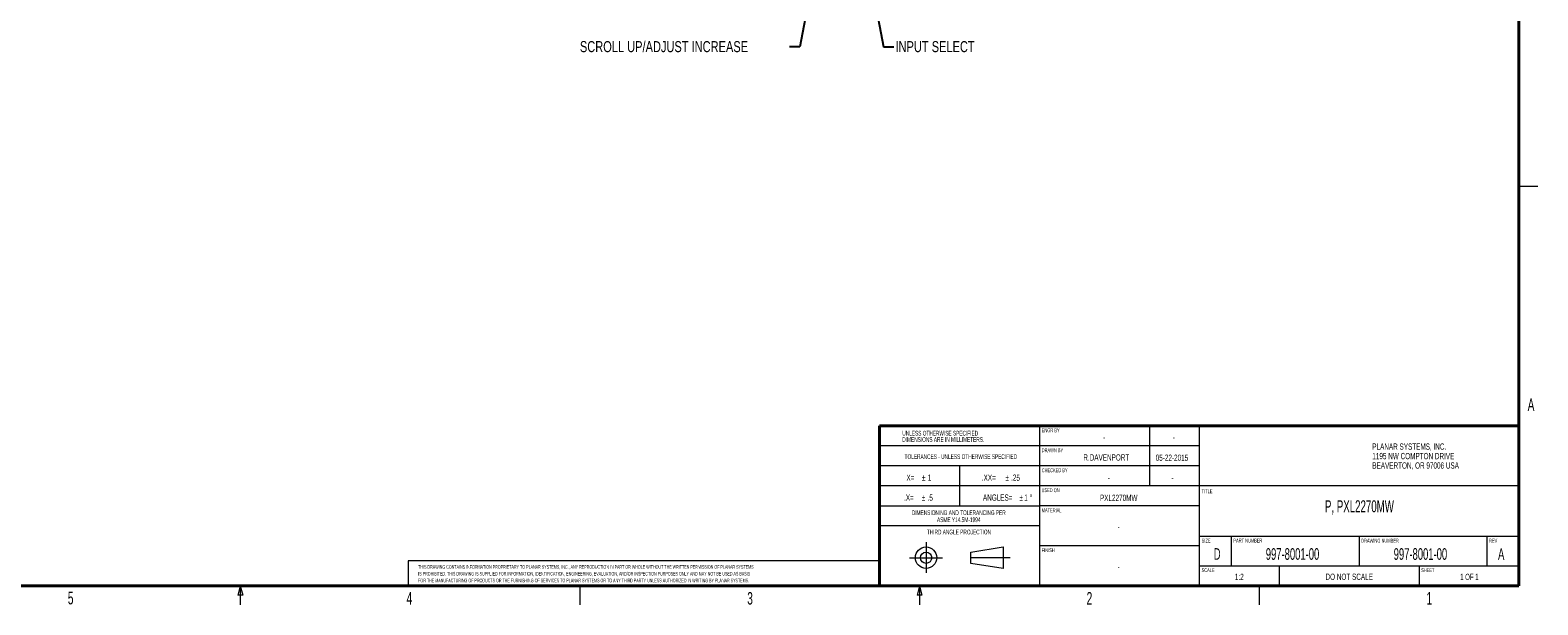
# Model space of a CAD drawing. Header units: millimetres. Extents: x 19 to 844, y 7 to 552.
# Tile 24 of 36: x 365 to 844, y 7 to 189. Entities that reach past the tile are written whole.
import ezdxf

# ---------------------------------------------------------------- set-up
doc = ezdxf.new("R2010")
doc.units = ezdxf.units.MM
doc.linetypes.add('CENTERX2', pattern=[20.32, 12.7, -2.54, 2.54, -2.54])
doc.styles.add('SLDTEXTSTYLE0', font='TXT', dxfattribs={"width": 0.75})
doc.styles.add('SLDTEXTSTYLE1', font='TXT', dxfattribs={"width": 0.605})
doc.styles.add('SLDTEXTSTYLE2', font='TXT', dxfattribs={"width": 0.57})
doc.dimstyles.new('SLDDIMSTYLE1', dxfattribs={"dimtxt": 0.18, "dimasz": 3.302, "dimexe": 0, "dimexo": 0.0625, "dimgap": 0, "dimtad": 0, "dimtih": 1, "dimtoh": 1, "dimdec": 0, "dimrnd": 1e-09, "dimzin": 0, "dimdsep": 46, "dimtxsty": 'Standard', "dimsah": 1, "dimcen": 0.09, "dimadec": 0, "dimazin": 0, "dimtfac": 3.302, "dimtdec": 0, "dimtofl": 0, "dimtmove": 0, "dimatfit": 3, "dimfxl": 0, "dimfrac": 2, "dimtolj": 1, "dimtzin": 0, "dimarcsym": 0})

# ---------------------------------------------------------------- blocks, each defined once
blk = doc.blocks.new('SW_NOTE_1')
at = {"color": 0, "linetype": 'Continuous', "lineweight": 0, "char_height": 1.15, "attachment_point": 1, "style": 'SLDTEXTSTYLE1'}
for s, insert in [('THIS DRAWING CONTAINS INFORMATION PROPRIETARY TO PLANAR SYSTEMS, INC., ANY REPRODUCTION IN PART OR WHOLE WITHOUT THE WRITTEN PERMISSION OF PLANAR SYSTEMS', (0, 1.48)), ('IS PROHIBITED. THIS DRAWING IS SUPPLIED FOR INFORMATION, IDENTIFICATION, ENGINEERING, EVALUATION, AND/OR INSPECTION PURPOSES ONLY AND MAY NOT BE USED AS BASIS', (0, -0.67)), ('FOR THE MANUFACTURING OF PRODUCTS OR THE FURNISHING OF SERVICES TO PLANAR SYSTEMS OR TO ANY THIRD PARTY UNLESS AUTHORIZED IN WRITING BY PLANAR SYSTEMS.', (0, -2.82))]:
    blk.add_mtext(s, dxfattribs=dict(at, insert=insert))
blk = doc.blocks.new('SW_NOTE_2')
at = {"color": 0, "linetype": 'Continuous', "lineweight": 0, "char_height": 2, "attachment_point": 1, "style": 'SLDTEXTSTYLE1'}
for s, insert in [('PLANAR SYSTEMS, INC.', (0, 2.58)), ('1195 NW COMPTON DRIVE', (0, -0.42)), ('BEAVERTON, OR 97006 USA', (0, -3.42))]:
    blk.add_mtext(s, dxfattribs=dict(at, insert=insert))
blk = doc.blocks.new('SW_NOTE_3')
at = {"color": 0, "linetype": 'Continuous', "lineweight": 0, "char_height": 1.5, "attachment_point": 2, "style": 'SLDTEXTSTYLE1'}
for s, insert in [('DIMENSIONING AND TOLERANCING PER', (19.8, 1.93)), ('ASME Y14.5M-1994', (19.8, -0.32))]:
    blk.add_mtext(s, dxfattribs=dict(at, insert=insert))
blk = doc.blocks.new('SW_NOTE_4')
at = {"color": 0, "linetype": 'Continuous', "lineweight": 0, "char_height": 1.5, "attachment_point": 1, "style": 'SLDTEXTSTYLE1'}
for s, insert in [('UNLESS OTHERWISE SPECIFIED', (0, 1.93)), ('DIMENSIONS ARE IN MILLIMETERS.', (0, -0.07))]:
    blk.add_mtext(s, dxfattribs=dict(at, insert=insert))
blk = doc.blocks.new('SW_NOTE_5')
at = {"color": 0, "linetype": 'Continuous', "lineweight": 0, "char_height": 2, "attachment_point": 3, "style": 'SLDTEXTSTYLE1'}
for s, insert in [('ANGLES=', (12.5, 2.58)), ('%%p', (15.85, 2.58)), ('1', (17.37, 2.58)), ('%%d', (18.8, 2.58))]:
    blk.add_mtext(s, dxfattribs=dict(at, insert=insert))
blk = doc.blocks.new('SW_NOTE_6')
at = {"color": 0, "linetype": 'Continuous', "lineweight": 0, "char_height": 2, "attachment_point": 1, "style": 'SLDTEXTSTYLE1'}
for s, insert in [('.XX=', (0, 2.58)), ('%%p', (7.46, 2.58)), ('.25', (9.3, 2.58))]:
    blk.add_mtext(s, dxfattribs=dict(at, insert=insert))
blk = doc.blocks.new('SW_NOTE_7')
at = {"color": 0, "linetype": 'Continuous', "lineweight": 0, "char_height": 2, "attachment_point": 1, "style": 'SLDTEXTSTYLE1'}
for s, insert in [('.X=', (0, 2.58)), ('%%p', (5.63, 2.58)), ('.5', (7.47, 2.58))]:
    blk.add_mtext(s, dxfattribs=dict(at, insert=insert))
blk = doc.blocks.new('SW_NOTE_8')
at = {"color": 0, "linetype": 'Continuous', "lineweight": 0, "char_height": 2, "attachment_point": 1, "style": 'SLDTEXTSTYLE1'}
for s, insert in [('X=', (0, 2.58)), ('%%p', (4.93, 2.58)), ('1', (6.77, 2.58))]:
    blk.add_mtext(s, dxfattribs=dict(at, insert=insert))

msp = doc.modelspace()

# ---------------------------------------------------------------- linework, layer by layer
at = {"color": 7, "linetype": 'Continuous', "lineweight": 40}
for p, q in [((838.2, 546.1), (838.2, 12.7)), ((635, 12.7), (635, 63.5)), ((635, 63.5), (838.2, 63.5)), ((25.4, 12.7), (838.2, 12.7))]:
    msp.add_line(p, q, dxfattribs=at)
at = {"color": 7, "linetype": 'Continuous', "lineweight": 0}
for p, q in [((838.2, 139.7), (844.2, 139.7)), ((685.8, 63.5), (685.8, 12.7)), ((720.725, 63.5), (720.725, 44.45)), ((736.6, 63.5), (736.6, 12.7)), ((685.8, 57.15), (635, 57.15)), ((736.6, 57.15), (685.8, 57.15)), ((685.8, 50.8), (635, 50.8)), ((660.4, 50.8), (660.4, 38.1)), ((736.6, 50.8), (685.8, 50.8)), ((685.8, 44.45), (635, 44.45)), ((838.2, 44.45), (685.8, 44.45)), ((635, 38.1), (685.8, 38.1)), ((736.6, 38.1), (685.8, 38.1)), ((685.8, 31.75), (635, 31.75)), ((663.956, 23.456), (674.3, 25.047)), ((674.3, 25.047), (674.3, 18.246)), ((736.6, 25.4), (685.8, 25.4)), ((736.6, 28.448), (838.2, 28.448)), ((746.76, 28.448), (746.76, 19.05)), ((787.4, 28.448), (787.4, 19.05)), ((828.04, 19.05), (828.04, 28.448)), ((663.956, 19.836), (663.956, 23.456)), ((674.3, 18.246), (663.956, 19.836)), ((736.6, 19.05), (838.2, 19.05)), ((762, 19.05), (762, 12.7)), ((806.45, 19.05), (806.45, 12.7)), ((431.8, 12.7), (431.05, 9.7)), ((432.55, 9.7), (431.05, 9.7)), ((431.8, 12.7), (432.55, 9.7)), ((431.8, 12.7), (431.8, 6.7)), ((539.75, 12.7), (539.75, 6.7)), ((647.7, 12.7), (646.95, 9.7)), ((648.45, 9.7), (646.95, 9.7)), ((647.7, 12.7), (647.7, 6.7)), ((647.7, 12.7), (648.45, 9.7)), ((755.65, 12.7), (755.65, 6.7))]:
    msp.add_line(p, q, dxfattribs=at)
at = {"color": 7, "linetype": 'CENTERX2', "lineweight": 0}
for p, q in [((649.75, 26.561), (649.75, 16.829)), ((644.53, 21.646), (655.017, 21.646)), ((676.475, 21.646), (661.954, 21.646))]:
    msp.add_line(p, q, dxfattribs=at)
at = {"color": 7, "linetype": 'Continuous', "lineweight": 15}
for p, q in [((485.14, 20.7), (485.14, 12.7)), ((635, 20.7), (485.14, 20.7))]:
    msp.add_line(p, q, dxfattribs=at)
at = {"color": 7, "linetype": 'Continuous', "lineweight": 0}
for radius in [3.4, 1.81]:
    msp.add_circle((649.75, 21.646), radius, dxfattribs=at)

# ---------------------------------------------------------------- block references
for name, p in [('SW_NOTE_4', (642.198, 60.022)), ('SW_NOTE_2', (791.585, 55.356)), ('SW_NOTE_8', (643.505, 45.496)), ('SW_NOTE_6', (667.482, 45.494)), ('SW_NOTE_7', (642.766, 39.156)), ('SW_NOTE_5', (664.718, 39.156)), ('SW_NOTE_3', (640.349, 34.765)), ('SW_NOTE_1', (488.323, 17.81))]:
    msp.add_blockref(name, p, dxfattribs=at)

# ---------------------------------------------------------------- texts
for s, insert, char_height, attachment_point, style in [('SCROLL UP/ADJUST INCREASE', (539.73, 185.744), 3.5, 1, 'SLDTEXTSTYLE0'), ('INPUT SELECT', (640.037, 185.744), 3.5, 1, 'SLDTEXTSTYLE0'), ('A', (842.036, 72.224), 4, 2, 'SLDTEXTSTYLE1'), ('ENGR BY', (686.519, 62.743), 1.25, 1, 'SLDTEXTSTYLE1'), ('-', (706.348, 60.92), 2, 2, 'SLDTEXTSTYLE1'), ('-', (728.518, 60.924), 2, 2, 'SLDTEXTSTYLE1'), ('TOLERANCES - UNLESS OTHERWISE SPECIFIED', (660.794, 54.495), 1.5, 2, 'SLDTEXTSTYLE1'), ('DRAWN BY', (686.519, 56.42), 1.25, 1, 'SLDTEXTSTYLE1'), ('R.DAVENPORT', (707.042, 54.491), 2, 2, 'SLDTEXTSTYLE1'), ('05-22-2015', (727.901, 54.41), 2, 2, 'SLDTEXTSTYLE1'), ('CHECKED BY', (686.519, 50.043), 1.25, 1, 'SLDTEXTSTYLE1'), ('USED ON', (686.471, 43.72), 1.25, 1, 'SLDTEXTSTYLE1'), ('-', (707.814, 48.09), 2, 2, 'SLDTEXTSTYLE1'), ('-', (728.107, 48.061), 2, 2, 'SLDTEXTSTYLE1'), ('TITLE', (737.346, 43.387), 1.25, 1, 'SLDTEXTSTYLE1'), ('PXL2270MW', (710.995, 41.663), 2, 2, 'SLDTEXTSTYLE1'), ('P, PXL2270MW', (787.492, 39.883), 3.81, 2, 'SLDTEXTSTYLE1'), ('MATERIAL', (686.486, 37.323), 1.25, 1, 'SLDTEXTSTYLE1'), ('THIRD ANGLE PROJECTION', (660.195, 30.559), 1.5, 2, 'SLDTEXTSTYLE1'), ('-', (710.981, 32.418), 2, 2, 'SLDTEXTSTYLE1'), ('FINISH', (686.499, 24.671), 1.25, 1, 'SLDTEXTSTYLE1'), ('SIZE', (737.347, 27.717), 1.25, 1, 'SLDTEXTSTYLE1'), ('D', (742.273, 24.68), 3.704, 2, 'SLDTEXTSTYLE1'), ('PART NUMBER', (747.434, 27.717), 1.25, 1, 'SLDTEXTSTYLE1'), ('997-8001-00', (766.232, 24.68), 3.70417, 2, 'SLDTEXTSTYLE1'), ('DRAWING NUMBER', (788.059, 27.672), 1.25, 1, 'SLDTEXTSTYLE1'), ('997-8001-00', (806.879, 24.672), 3.70417, 2, 'SLDTEXTSTYLE1'), ('REV', (828.692, 27.679), 1.25, 1, 'SLDTEXTSTYLE1'), ('A', (832.555, 24.66), 3.704, 2, 'SLDTEXTSTYLE1'), ('-', (710.981, 19.741), 2, 2, 'SLDTEXTSTYLE1'), ('SCALE', (737.319, 18.317), 1.25, 1, 'SLDTEXTSTYLE1'), ('1:2', (749.308, 16.555), 2, 2, 'SLDTEXTSTYLE1'), ('DO NOT SCALE', (784.248, 16.593), 2, 2, 'SLDTEXTSTYLE1'), ('SHEET', (807.122, 18.318), 1.25, 1, 'SLDTEXTSTYLE1'), ('1 OF 1', (822.429, 16.538), 2, 2, 'SLDTEXTSTYLE2'), ('5', (377.874, 10.816), 4, 2, 'SLDTEXTSTYLE1'), ('4', (485.531, 10.757), 4, 2, 'SLDTEXTSTYLE1'), ('3', (593.814, 10.745), 4, 2, 'SLDTEXTSTYLE1'), ('2', (701.679, 10.744), 4, 2, 'SLDTEXTSTYLE1'), ('1', (809.689, 10.724), 4, 2, 'SLDTEXTSTYLE1')]:
    msp.add_mtext(s, dxfattribs=dict(at, insert=insert, char_height=char_height, attachment_point=attachment_point, style=style))

# ---------------------------------------------------------------- leaders
for points in [[(619.028, 233.9), (609.629, 183.949), (606.379, 183.949)], [(626.594, 233.9), (636.229, 183.949), (639.479, 183.949)]]:
    msp.add_leader(points, dimstyle='SLDDIMSTYLE1', dxfattribs=at)

doc.saveas('drawing.dxf')
